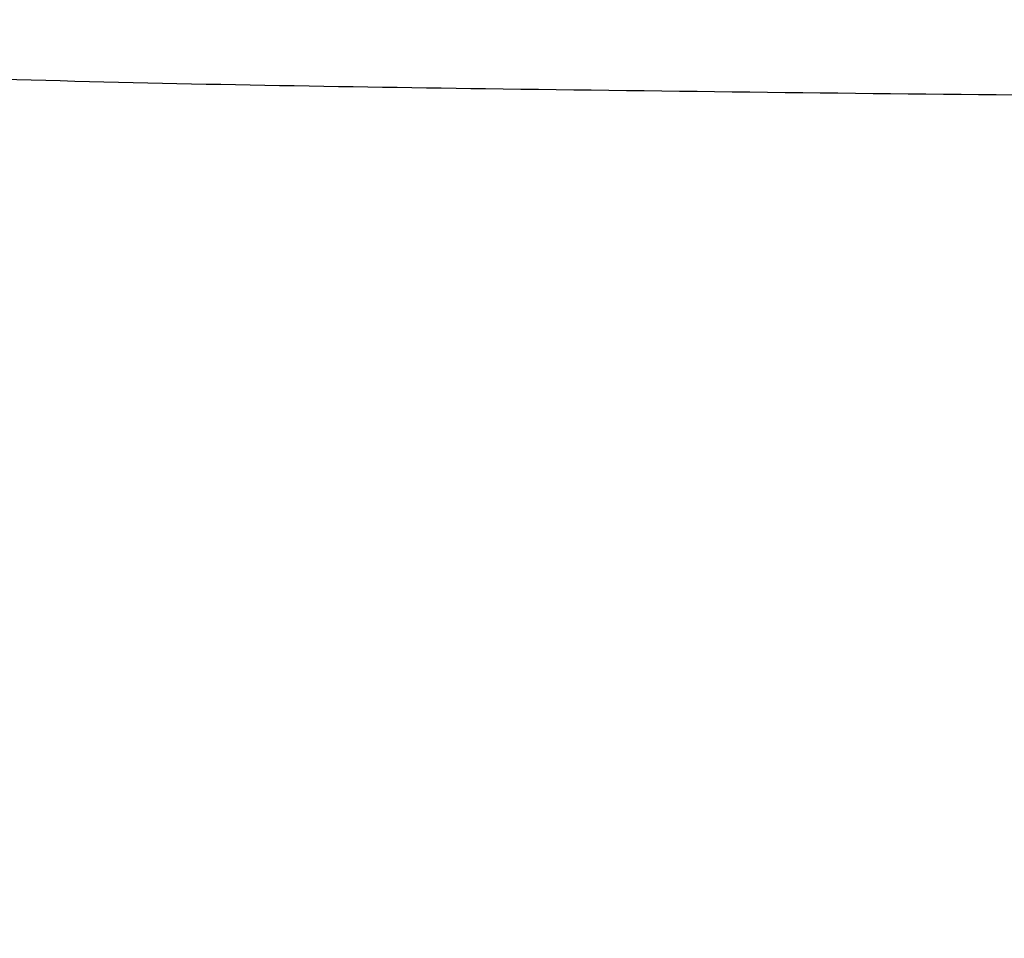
# Model space of a CAD drawing. Header units: millimetres. Extents: x 15 to 2005, y -26 to 622.
# Tile 187 of 256: x 86.7568 to 86.76562, y -12.15313 to -12.14491. Entities that reach past the tile are written whole.
import ezdxf

# ---------------------------------------------------------------- set-up
doc = ezdxf.new("R2010")
doc.units = ezdxf.units.MM

# ---------------------------------------------------------------- blocks, each defined once
blk = doc.blocks.new('SG')
at = {"color": 7, "linetype": 'Continuous'}
blk.add_open_spline([(86.7491552, -12.1449077), (86.7491896, -12.1463131), (86.7492441, -12.1477258), (86.7493191, -12.1491455), (86.7494148, -12.1505718), (86.7495316, -12.1520043), (86.7496698, -12.1534425), (86.7498296, -12.1548861), (86.7500113, -12.1563347), (86.7502152, -12.1577877), (86.7504416, -12.1592447), (86.7506907, -12.1607053), (86.7509628, -12.1621689), (86.751258, -12.1636351), (86.7515766, -12.1651033), (86.7519188, -12.1665731), (86.7522848, -12.1680439), (86.7526747, -12.1695152), (86.7530888, -12.1709864), (86.753527, -12.1724569), (86.7539896, -12.1739263), (86.7544767, -12.1753939), (86.7549883, -12.1768592), (86.7555246, -12.1783215), (86.7560855, -12.1797803), (86.7566711, -12.181235), (86.7572815, -12.182685), (86.7579166, -12.1841296), (86.7585765, -12.1855683), (86.759261, -12.1870004), (86.7599701, -12.1884254), (86.7607037, -12.1898425), (86.7614618, -12.1912513), (86.7622441, -12.192651), (86.7630507, -12.1940411), (86.7638812, -12.1954209), (86.7647356, -12.1967899), (86.7656136, -12.1981474), (86.766515, -12.1994928), (86.7674395, -12.2008256), (86.768387, -12.2021451), (86.769357, -12.2034508), (86.7703494, -12.2047421), (86.7713637, -12.2060183), (86.7723997, -12.2072791), (86.773457, -12.2085237), (86.7745352, -12.2097518), (86.775634, -12.2109627), (86.7767528, -12.2121559), (86.7778913, -12.213331), (86.779049, -12.2144875), (86.7802255, -12.2156249), (86.7814203, -12.2167427), (86.7826329, -12.2178405), (86.7838628, -12.2189179), (86.7851095, -12.2199745), (86.7863724, -12.22101), (86.787651, -12.2220238), (86.7889448, -12.2230157), (86.7902532, -12.2239854), (86.7915756, -12.2249325), (86.7929114, -12.2258568), (86.7942601, -12.2267579), (86.7956211, -12.2276357), (86.7969937, -12.2284899), (86.7983774, -12.2293202), (86.7997715, -12.2301266), (86.8011755, -12.2309087), (86.8025886, -12.2316666), (86.8040104, -12.2323999), (86.8054402, -12.2331087), (86.8068773, -12.2337928), (86.8083211, -12.2344522), (86.8097711, -12.2350868), (86.8112266, -12.2356966), (86.812687, -12.2362816), (86.8141517, -12.2368418), (86.81562, -12.2373772), (86.8170915, -12.2378878), (86.8185655, -12.2383738), (86.8200414, -12.2388352), (86.8215186, -12.2392721), (86.8229966, -12.2396846), (86.8244748, -12.2400729), (86.8259527, -12.2404371), (86.8274296, -12.2407773), (86.8289052, -12.2410938), (86.8303787, -12.2413868), (86.8318499, -12.2416564), (86.833318, -12.2419028), (86.8347827, -12.2421264), (86.8362434, -12.2423274), (86.8376998, -12.2425059), (86.8391513, -12.2426623), (86.8405974, -12.2427969), (86.8420379, -12.2429099), (86.8434722, -12.2430017), (86.8448999, -12.2430725), (86.8463207, -12.2431227), (86.8477342, -12.2431526), (86.8491399, -12.2431625)], degree=1, knots=[0, 0, 0.00905, 0.018152, 0.027304, 0.036507, 0.04576, 0.055062, 0.064412, 0.07381, 0.083256, 0.092749, 0.102287, 0.111871, 0.1215, 0.131172, 0.140887, 0.150645, 0.160443, 0.170283, 0.180161, 0.190079, 0.200034, 0.210025, 0.220052, 0.230114, 0.24021, 0.250338, 0.260497, 0.270686, 0.280905, 0.291152, 0.301425, 0.311724, 0.322047, 0.332394, 0.342762, 0.353151, 0.363558, 0.373984, 0.384427, 0.394885, 0.405356, 0.41584, 0.426336, 0.436841, 0.447355, 0.457875, 0.468401, 0.478932, 0.489465, 0.5, 0.510535, 0.521068, 0.531599, 0.542125, 0.552645, 0.563159, 0.573664, 0.58416, 0.594644, 0.605115, 0.615573, 0.626016, 0.636442, 0.646849, 0.657238, 0.667606, 0.677953, 0.688276, 0.698575, 0.708848, 0.719095, 0.729314, 0.739503, 0.749662, 0.75979, 0.769886, 0.779948, 0.789975, 0.799966, 0.809921, 0.819839, 0.829717, 0.839557, 0.849355, 0.859113, 0.868828, 0.8785, 0.888129, 0.897713, 0.907251, 0.916744, 0.92619, 0.935588, 0.944938, 0.95424, 0.963493, 0.972696, 0.981848, 0.99095, 1, 1], dxfattribs=at)

msp = doc.modelspace()

# ---------------------------------------------------------------- linework, layer by layer
at = {"color": 7, "linetype": 'Continuous'}
msp.add_arc((86.8491399, -12.1431625), 0.1, 181, 270, dxfattribs=at)
msp.add_open_spline([(86.7491552, -12.1449077), (86.7491582, -12.1450779), (86.7501438, -12.1450438), (86.7512712, -12.1452989), (86.7538293, -12.1453356), (86.7570489, -12.1454658), (86.7612615, -12.1455307), (86.7684732, -12.1456168), (86.7793586, -12.1456435), (86.7943114, -12.145592), (86.811375, -12.145449), (86.8298877, -12.1452222), (86.8426393, -12.1450211), (86.8491399, -12.1449077)], degree=3, knots=[0, 0, 0, 0, 0.005107, 0.019596, 0.043482, 0.07656, 0.118519, 0.168959, 0.29327, 0.444727, 0.617518, 0.805009, 1, 1, 1, 1], dxfattribs=at)

# ---------------------------------------------------------------- block references
msp.add_blockref('SG', (0, 0))

doc.saveas('drawing.dxf')
